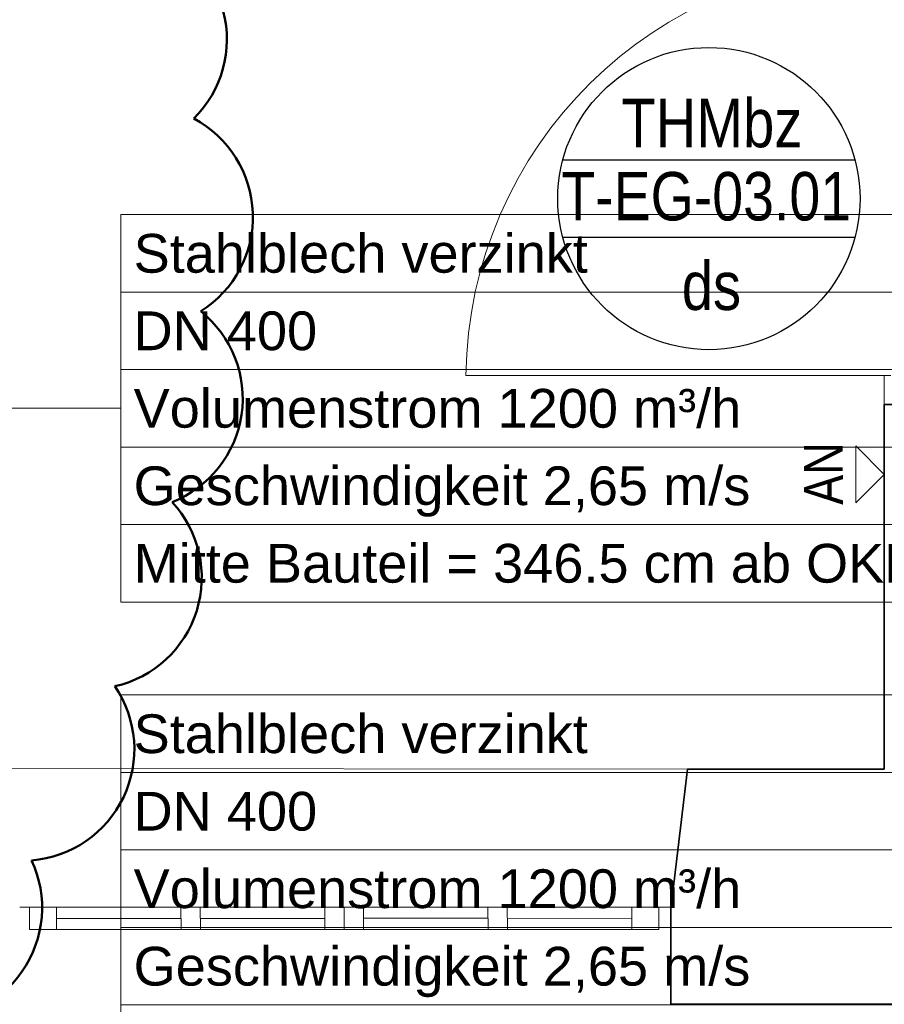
# Model space of a CAD drawing. Extents: x -357 to 533, y -64 to 530.
# Tile 86 of 135: x -46 to -1, y 219 to 270. Entities that reach past the tile are written whole.
import ezdxf
from ezdxf.lldxf.tags import DXFTag

# ---------------------------------------------------------------- set-up
doc = ezdxf.new("R2010")
doc.units = 0
doc.layers.get('0').update_dxf_attribs({"lineweight": 35})
for name, color, linetype, lineweight in [('5_EG-BESTAND', 7, 'Continuous', 25), ('5_EG-NEU', 7, 'Continuous', 25), ('5_EG-TÜRSTEMPEL', 7, 'Continuous', 25), ('5_EG-WANDFLÄCHENMATERIAL', 7, 'Continuous', 25)]:
    doc.layers.add(name, color=color, linetype=linetype, lineweight=lineweight)
doc.layers.add('L_Außenluft_Beschriftung', color=7, linetype='Continuous', lineweight=18, true_color=0x66ff33)
doc.layers.add('X_Aenderungen', color=4, linetype='Continuous', lineweight=50, true_color=0x00ffff)
doc.styles.get("Standard").update_dxf_attribs({"font": 'arial.ttf'})
tags = doc.linetypes.add('PUNKT2_S9', pattern=[0.0005, 0, -0.0005]).pattern_tags.tags
tags[6:7] = [DXFTag(74, 4), DXFTag(75, 0), DXFTag(340, '0'), DXFTag(46, 1.0), DXFTag(50, 0.0), DXFTag(44, 0.0), DXFTag(45, 0.0)]
tags[4:5] = [DXFTag(74, 4), DXFTag(75, 0), DXFTag(340, '0'), DXFTag(46, 1.0), DXFTag(50, 0.0), DXFTag(44, 0.0), DXFTag(45, 0.0)]

# ---------------------------------------------------------------- blocks, each defined once
blk = doc.blocks.new('Referenz-A06HSW74NL', base_point=(-327.48, -41.15))
at = {"layer": '5_EG-BESTAND', "color": 0, "lineweight": 35}
for p, q in [((0.076, 249.87), (-1.124, 249.87)), ((-1.124, 249.87), (-1.124, 231.044)), ((-11.284, 231.044), (-12.142, 223.847)), ((-1.124, 231.044), (-11.284, 231.044)), ((-12.142, 223.847), (-12.132, 218.91)), ((-12.132, 218.91), (11.765, 218.91))]:
    blk.add_line(p, q, dxfattribs=at)
at = {"layer": '5_EG-BESTAND', "color": 0, "linetype": 'PUNKT2_S9', "lineweight": 13, "ltscale": 0.13}
blk.add_line((-46.789, 231.079), (-11.274, 231.044), dxfattribs=at)
at = {"layer": '5_EG-NEU', "color": 0, "lineweight": 13}
for p, q in [((-1.124, 251.37), (-22.72, 251.37)), ((-0.784, 251.37), (-1.124, 251.37)), ((-1.124, 249.87), (-1.124, 251.37)), ((0.076, 249.87), (-1.124, 249.87)), ((-45.249, 223.928), (-45.748, 223.928)), ((-45.249, 222.768), (-45.249, 223.928)), ((-45.249, 223.928), (-43.849, 223.928)), ((-43.849, 223.928), (-14.151, 223.928)), ((-43.849, 222.768), (-43.849, 223.928)), ((-43.849, 223.928), (-43.849, 222.768)), ((-37.429, 223.924), (-37.42, 222.764)), ((-36.429, 223.932), (-36.42, 222.772)), ((-30.005, 223.92), (-29.995, 222.76)), ((-29.005, 223.928), (-28.995, 222.768)), ((-28.005, 223.936), (-27.996, 222.776)), ((-21.585, 223.932), (-21.576, 222.772)), ((-20.585, 223.94), (-20.576, 222.78)), ((-14.151, 223.928), (-14.151, 222.768)), ((-14.151, 223.928), (-12.751, 223.928)), ((-14.151, 222.768), (-14.151, 223.928)), ((-12.751, 223.928), (-12.142, 223.928)), ((-12.751, 223.928), (-12.751, 222.768)), ((-43.849, 223.348), (-37.425, 223.348)), ((-36.425, 223.348), (-30, 223.348)), ((-28, 223.356), (-21.58, 223.352)), ((-20.58, 223.352), (-14.151, 223.348)), ((-43.849, 222.768), (-45.249, 222.768)), ((-14.151, 222.768), (-43.849, 222.768)), ((-12.751, 222.768), (-14.151, 222.768))]:
    blk.add_line(p, q, dxfattribs=at)
blk.add_ellipse((-1.124, 251.094), major_axis=(0, 21.596), ratio=1, start_param=0, end_param=1.557995, dxfattribs=at)
at = {"layer": '5_EG-TÜRSTEMPEL', "color": 0, "lineweight": -2}
for p, q in [((-17.713, 262.5), (-2.634, 262.5)), ((-2.614, 258.5), (-17.713, 258.5))]:
    blk.add_line(p, q, dxfattribs=at)
blk.add_circle((-10.174, 260.5), 7.8, dxfattribs=at)
at = {"layer": '5_EG-WANDFLÄCHENMATERIAL', "color": 0, "lineweight": 18}
for p, q in [((-2.594, 244.795), (-2.595, 247.737)), ((-1.124, 246.266), (-2.595, 247.737)), ((-1.124, 246.266), (-2.594, 244.795))]:
    blk.add_line(p, q, dxfattribs=at)
at = {"layer": '5_EG-TÜRSTEMPEL', "color": 0, "lineweight": -2, "char_height": 2.5, "attachment_point": 1}
for s, insert in [('{\\W0.83;\\fArial;THMbz}', (-14.69, 265.651)), ('{\\W0.82;\\fArial;T-EG-03.01}', (-17.795, 261.873)), ('{\\W0.83;\\fArial;ds}', (-11.575, 257.251))]:
    blk.add_mtext(s, dxfattribs=dict(at, insert=insert))
at = {"layer": '5_EG-WANDFLÄCHENMATERIAL', "color": 0, "lineweight": 18, "insert": (-5.261, 244.695), "char_height": 2, "attachment_point": 1, "rotation": 90.0256}
blk.add_mtext('{\\W0.83;\\fArial;AN}', dxfattribs=at)
blk = doc.blocks.new('Revisionswolke-A06HSW9QNL', base_point=(-94.46, 206.672))
at = {"color": 0, "linetype": 'ByBlock', "lineweight": -2, "ltscale": 0.5}
for centre, major_axis, end_param in [((-40.807, 268.72), (4.047, -4.087), 2.090115), ((-39.466, 259.555), (3.063, -4.871), 2.090439), ((-39.992, 250.184), (2.122, -5.35), 2.090775), ((-42.107, 240.939), (1.274, -5.613), 2.090936), ((-45.587, 232.079), (0.454, -5.739), 2.091024), ((-50.343, 223.897), (-0.468, -5.736), 2.090635)]:
    blk.add_ellipse(centre, major_axis=major_axis, ratio=1, start_param=0, end_param=end_param, dxfattribs=at)
blk = doc.blocks.new('Bauteilbeschriftung-A06HSWASNL', base_point=(-48.682, 239.676))
at = {"color": 0, "lineweight": -2}
for p, q in [((-40.535, 259.676), (4.791, 259.676)), ((-40.535, 239.676), (-40.535, 259.676)), ((4.791, 259.676), (4.791, 239.676)), ((-40.535, 255.676), (4.791, 255.676)), ((-40.535, 251.676), (4.791, 251.676)), ((-40.535, 247.676), (4.791, 247.676)), ((-40.535, 243.676), (4.791, 243.676)), ((4.791, 239.676), (-40.535, 239.676))]:
    blk.add_line(p, q, dxfattribs=at)
at = {"color": 0, "linetype": 'ByBlock', "lineweight": -2, "ltscale": 0.18}
blk.add_line((-40.535, 249.676), (-48.682, 249.676), dxfattribs=at)
at = {"color": 0, "linetype": 'ByBlock', "lineweight": -2, "ltscale": 0.18, "char_height": 2, "attachment_point": 1}
for s, insert in [('{\\fArial;Stahlblech verzinkt}', (-39.868, 258.676)), ('{\\fArial;DN 400}', (-39.868, 254.676)), ('{\\fArial;Volumenstrom 1200 m³/h}', (-39.868, 250.676)), ('{\\fArial;Geschwindigkeit 2,65 m/s}', (-39.868, 246.676)), ('{\\fArial;Mitte Bauteil = 346.5 cm ab OKFFB}', (-39.868, 242.676))]:
    blk.add_mtext(s, dxfattribs=dict(at, insert=insert))
blk = doc.blocks.new('Bauteilbeschriftung-A06HSWB6NL', base_point=(-40.535, 214.877))
at = {"color": 0, "lineweight": -2}
for p, q in [((-40.535, 234.877), (4.791, 234.877)), ((-40.535, 214.877), (-40.535, 234.877)), ((4.791, 234.877), (4.791, 214.877)), ((-40.535, 230.877), (4.791, 230.877)), ((-40.535, 226.877), (4.791, 226.877)), ((-40.535, 222.877), (4.791, 222.877)), ((-40.535, 218.877), (4.791, 218.877)), ((4.791, 214.877), (-40.535, 214.877))]:
    blk.add_line(p, q, dxfattribs=at)
at = {"color": 0, "linetype": 'ByBlock', "lineweight": -2, "ltscale": 0.18}
blk.add_line((4.791, 224.877), (13.375, 224.877), dxfattribs=at)
at = {"color": 0, "linetype": 'ByBlock', "lineweight": -2, "ltscale": 0.18, "char_height": 2, "attachment_point": 1}
for s, insert in [('{\\fArial;Stahlblech verzinkt}', (-39.868, 233.877)), ('{\\fArial;DN 400}', (-39.868, 229.877)), ('{\\fArial;Volumenstrom 1200 m³/h}', (-39.868, 225.877)), ('{\\fArial;Geschwindigkeit 2,65 m/s}', (-39.868, 221.877)), ('{\\fArial;Mitte Bauteil = 346.3 cm ab OKFFB}', (-39.868, 217.877))]:
    blk.add_mtext(s, dxfattribs=dict(at, insert=insert))

msp = doc.modelspace()

# ---------------------------------------------------------------- block references
at = {"color": 251, "lineweight": 25, "ltscale": 0.25, "true_color": 0x585858}
msp.add_blockref('Referenz-A06HSW74NL', (-327.48, -41.15), dxfattribs=at)
at = {"layer": 'L_Außenluft_Beschriftung', "ltscale": 0.18}
for name, p in [('Bauteilbeschriftung-A06HSWASNL', (-48.682, 239.676)), ('Bauteilbeschriftung-A06HSWB6NL', (-40.535, 214.877))]:
    msp.add_blockref(name, p, dxfattribs=at)
at = {"layer": 'X_Aenderungen', "color": 1, "ltscale": 0.5, "true_color": 0xff0000}
msp.add_blockref('Revisionswolke-A06HSW9QNL', (-94.46, 206.672), dxfattribs=at)

doc.saveas('drawing.dxf')
